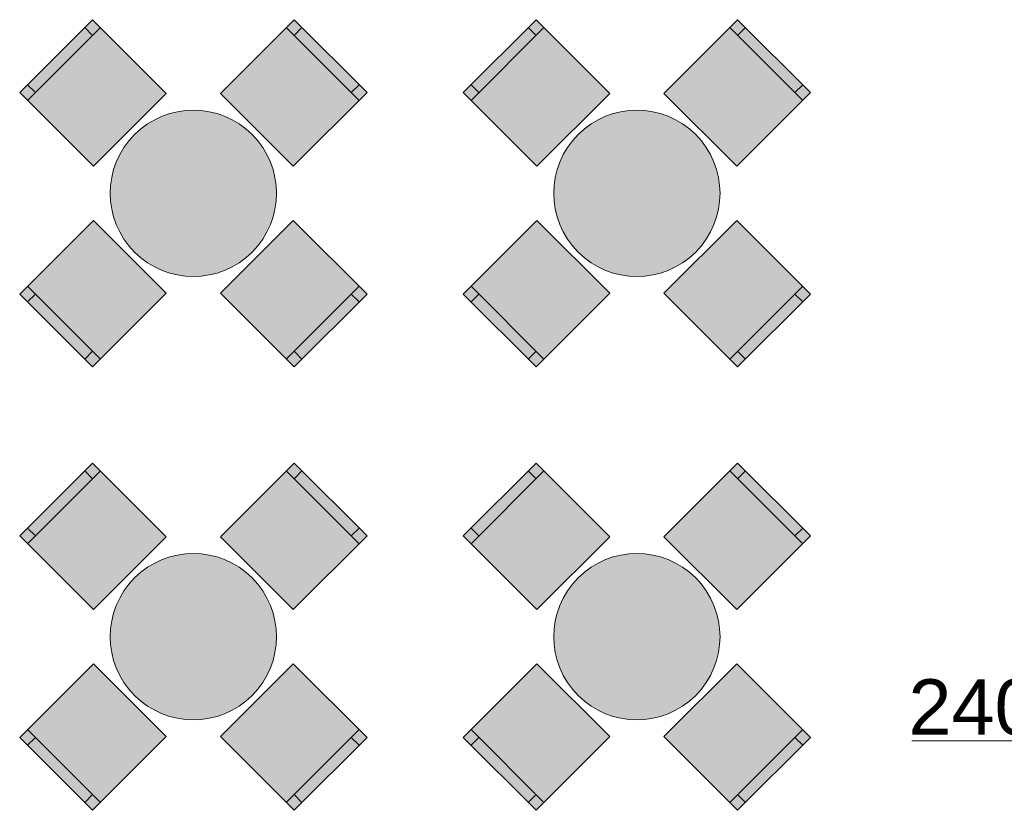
# Model space of a CAD drawing. Header units: millimetres. Extents: x -14761 to 157739, y -22400 to 107990.
# Tile 98 of 190: x 54689 to 59129, y 47735 to 51301. Entities that reach past the tile are written whole.
import ezdxf

# ---------------------------------------------------------------- set-up
doc = ezdxf.new("R2010")
doc.units = ezdxf.units.MM
doc.header["$MEASUREMENT"] = 0
doc.layers.add('Интерьер - Мебель', color=7, linetype='Continuous')
doc.layers.add('Элемент Модели - Зона', color=7, linetype='Continuous')
doc.styles.add('СГЕНЕРИР_СТИЛЬ_1', font='txt')

msp = doc.modelspace()

# ---------------------------------------------------------------- hatches: boundary and pattern name
at = {"layer": 'Интерьер - Мебель', "linetype": 'Continuous', "lineweight": 0, "true_color": 0xffffff}
for points in [[(55021.1, 50639.7), (55349.9, 50968.5), (55017.5, 51300.9), (54688.7, 50972.1)], [(55593.8, 50968.5), (55922.6, 50639.7), (56255, 50972.1), (55926.2, 51300.9)], [(57021.1, 50639.7), (57349.9, 50968.5), (57017.5, 51300.9), (56688.7, 50972.1)], [(57593.8, 50968.5), (57922.6, 50639.7), (58255, 50972.1), (57926.2, 51300.9)], [(55206.7, 50782.9, 1), (55737, 50252.6, 1)], [(57206.7, 50782.9, 1), (57737, 50252.6, 1)], [(55349.9, 50067), (55021.1, 50395.8), (54688.7, 50063.4), (55017.5, 49734.6)], [(55922.6, 50395.8), (55593.8, 50067), (55926.2, 49734.6), (56255, 50063.4)], [(57349.9, 50067), (57021.1, 50395.8), (56688.7, 50063.4), (57017.5, 49734.6)], [(57922.6, 50395.8), (57593.8, 50067), (57926.2, 49734.6), (58255, 50063.4)], [(55021.1, 48639.7), (55349.9, 48968.5), (55017.5, 49300.9), (54688.7, 48972.1)], [(55593.8, 48968.5), (55922.6, 48639.7), (56255, 48972.1), (55926.2, 49300.9)], [(57021.1, 48639.7), (57349.9, 48968.5), (57017.5, 49300.9), (56688.7, 48972.1)], [(57593.8, 48968.5), (57922.6, 48639.7), (58255, 48972.1), (57926.2, 49300.9)], [(55206.7, 48782.9, 1), (55737, 48252.6, 1)], [(57206.7, 48782.9, 1), (57737, 48252.6, 1)], [(55349.9, 48067), (55021.1, 48395.8), (54688.7, 48063.4), (55017.5, 47734.6)], [(55922.6, 48395.8), (55593.8, 48067), (55926.2, 47734.6), (56255, 48063.4)], [(57349.9, 48067), (57021.1, 48395.8), (56688.7, 48063.4), (57017.5, 47734.6)], [(57922.6, 48395.8), (57593.8, 48067), (57926.2, 47734.6), (58255, 48063.4)]]:
    msp.add_hatch(color=7, dxfattribs=at).paths.add_polyline_path(points)

# ---------------------------------------------------------------- linework, layer by layer
at = {"layer": 'Интерьер - Мебель', "color": 7, "linetype": 'Continuous', "lineweight": 15}
for p, q in [((54724.1, 50936.7), (55052.9, 51265.5)), ((55017.5, 51230.2), (54982.2, 51265.5)), ((55890.8, 51265.5), (56219.6, 50936.7)), ((55926.2, 51230.2), (55961.5, 51265.5)), ((56724.1, 50936.7), (57052.9, 51265.5)), ((57017.5, 51230.2), (56982.2, 51265.5)), ((57890.8, 51265.5), (58219.6, 50936.7)), ((57926.2, 51230.2), (57961.5, 51265.5)), ((54759.4, 50972.1), (54724.1, 51007.4)), ((56184.2, 50972.1), (56219.6, 51007.4)), ((56759.4, 50972.1), (56724.1, 51007.4)), ((58184.2, 50972.1), (58219.6, 51007.4)), ((55052.9, 49770), (54724.1, 50098.8)), ((56219.6, 50098.8), (55890.8, 49770)), ((57052.9, 49770), (56724.1, 50098.8)), ((58219.6, 50098.8), (57890.8, 49770)), ((54759.4, 50063.4), (54724.1, 50028.1)), ((56184.2, 50063.4), (56219.6, 50028.1)), ((56759.4, 50063.4), (56724.1, 50028.1)), ((58184.2, 50063.4), (58219.6, 50028.1)), ((55017.5, 49805.3), (54982.2, 49770)), ((55926.2, 49805.3), (55961.5, 49770)), ((57017.5, 49805.3), (56982.2, 49770)), ((57926.2, 49805.3), (57961.5, 49770)), ((54724.1, 48936.7), (55052.9, 49265.5)), ((55017.5, 49230.2), (54982.2, 49265.5)), ((55890.8, 49265.5), (56219.6, 48936.7)), ((55926.2, 49230.2), (55961.5, 49265.5)), ((56724.1, 48936.7), (57052.9, 49265.5)), ((57017.5, 49230.2), (56982.2, 49265.5)), ((57890.8, 49265.5), (58219.6, 48936.7)), ((57926.2, 49230.2), (57961.5, 49265.5)), ((54759.4, 48972.1), (54724.1, 49007.4)), ((56184.2, 48972.1), (56219.6, 49007.4)), ((56759.4, 48972.1), (56724.1, 49007.4)), ((58184.2, 48972.1), (58219.6, 49007.4)), ((55052.9, 47770), (54724.1, 48098.8)), ((56219.6, 48098.8), (55890.8, 47770)), ((57052.9, 47770), (56724.1, 48098.8)), ((58219.6, 48098.8), (57890.8, 47770)), ((54759.4, 48063.4), (54724.1, 48028.1)), ((56184.2, 48063.4), (56219.6, 48028.1)), ((56759.4, 48063.4), (56724.1, 48028.1)), ((58184.2, 48063.4), (58219.6, 48028.1)), ((55017.5, 47805.3), (54982.2, 47770)), ((55926.2, 47805.3), (55961.5, 47770)), ((57017.5, 47805.3), (56982.2, 47770)), ((57926.2, 47805.3), (57961.5, 47770))]:
    msp.add_line(p, q, dxfattribs=at)
at = {"layer": 'Интерьер - Мебель', "color": 7, "linetype": 'Continuous', "lineweight": 15, "flags": 128}
for points in [[(55021.1, 50639.7), (55349.9, 50968.5), (55017.5, 51300.9), (54688.7, 50972.1)], [(55593.8, 50968.5), (55922.6, 50639.7), (56255, 50972.1), (55926.2, 51300.9)], [(57021.1, 50639.7), (57349.9, 50968.5), (57017.5, 51300.9), (56688.7, 50972.1)], [(57593.8, 50968.5), (57922.6, 50639.7), (58255, 50972.1), (57926.2, 51300.9)], [(55349.9, 50067), (55021.1, 50395.8), (54688.7, 50063.4), (55017.5, 49734.6)], [(55922.6, 50395.8), (55593.8, 50067), (55926.2, 49734.6), (56255, 50063.4)], [(57349.9, 50067), (57021.1, 50395.8), (56688.7, 50063.4), (57017.5, 49734.6)], [(57922.6, 50395.8), (57593.8, 50067), (57926.2, 49734.6), (58255, 50063.4)], [(55021.1, 48639.7), (55349.9, 48968.5), (55017.5, 49300.9), (54688.7, 48972.1)], [(55593.8, 48968.5), (55922.6, 48639.7), (56255, 48972.1), (55926.2, 49300.9)], [(57021.1, 48639.7), (57349.9, 48968.5), (57017.5, 49300.9), (56688.7, 48972.1)], [(57593.8, 48968.5), (57922.6, 48639.7), (58255, 48972.1), (57926.2, 49300.9)], [(55349.9, 48067), (55021.1, 48395.8), (54688.7, 48063.4), (55017.5, 47734.6)], [(55922.6, 48395.8), (55593.8, 48067), (55926.2, 47734.6), (56255, 48063.4)], [(57349.9, 48067), (57021.1, 48395.8), (56688.7, 48063.4), (57017.5, 47734.6)], [(57922.6, 48395.8), (57593.8, 48067), (57926.2, 47734.6), (58255, 48063.4)]]:
    msp.add_lwpolyline(points, close=True, dxfattribs=at)
for points in [[(55206.7, 50782.9, 1), (55737, 50252.6, 1)], [(57206.7, 50782.9, 1), (57737, 50252.6, 1)], [(55206.7, 48782.9, 1), (55737, 48252.6, 1)], [(57206.7, 48782.9, 1), (57737, 48252.6, 1)]]:
    msp.add_lwpolyline(points, format="xyb", close=True, dxfattribs=at)
at = {"layer": 'Элемент Модели - Зона', "color": 7, "linetype": 'Continuous', "lineweight": 15}
msp.add_line((58712, 48048.1), (60202.3, 48048.1), dxfattribs=at)

# ---------------------------------------------------------------- texts
at = {"layer": 'Элемент Модели - Зона', "color": 7, "lineweight": 15, "insert": (59457.2, 48177.4), "char_height": 250, "attachment_point": 5, "style": 'СГЕНЕРИР_СТИЛЬ_1'}
msp.add_mtext('\\A1;{\\pqc;\\fArial|b0|i0|c204|p38;240,93 м²}', dxfattribs=at)

doc.saveas('drawing.dxf')
